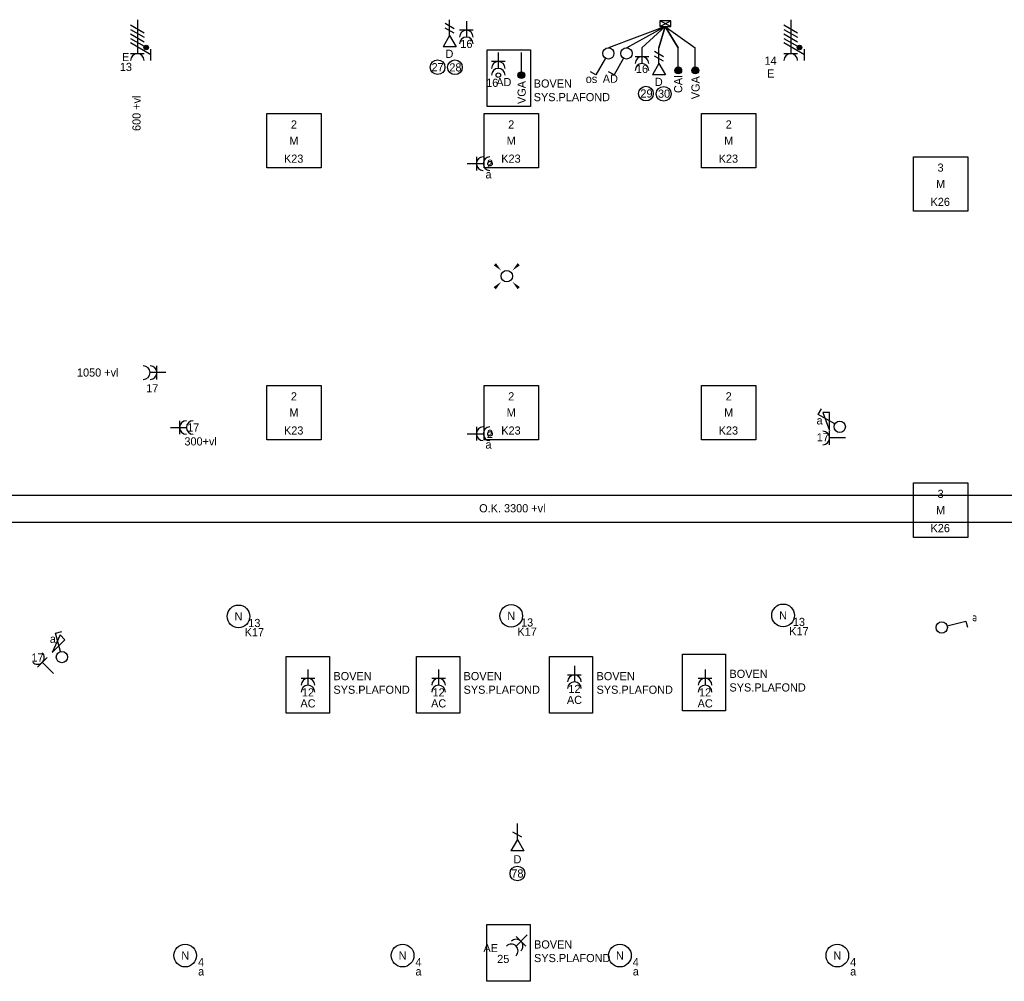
# Model space of a CAD drawing. Header units: millimetres. Extents: x -4918 to 66616, y -2793 to 36146.
# Tile 10 of 25: x 17731 to 28601, y 8737 to 19348. Entities that reach past the tile are written whole.
import ezdxf
from ezdxf.enums import TextEntityAlignment as Align

# ---------------------------------------------------------------- set-up
doc = ezdxf.new("R2010")
doc.units = ezdxf.units.MM
doc.header["$LTSCALE"] = 100
for name, color, linetype in [('00-xref-00', 7, 'Continuous'), ('EL6112--', 3, 'Continuous'), ('EL6131--', 3, 'Continuous'), ('EL6131--_WG', 3, 'Continuous'), ('EL6221--', 3, 'Continuous'), ('EL6222--', 3, 'Continuous'), ('EL6311--', 3, 'Continuous'), ('EL6431--', 3, 'Continuous'), ('EL6441--', 3, 'Continuous'), ('EM6131--', 1, 'Continuous')]:
    doc.layers.add(name, color=color, linetype=linetype)
doc.styles.add('BURO-018', font='BUROFONT.shx', dxfattribs={"height": 90})
doc.styles.add('BURO-025', font='BUROFONT.shx', dxfattribs={"height": 125})
doc.styles.add('STABICAD-012', font='ISOCP.SHX', dxfattribs={"height": 1.2})
doc.styles.add('STABICAD-018', font='ISOCP.SHX', dxfattribs={"height": 1.8})

# ---------------------------------------------------------------- blocks, each defined once
blk = doc.blocks.new('E00112')
at = {"color": 0, "linetype": 'Continuous'}
for p, q in [((0, 1), (-1, 1)), ((-1, 1), (-1, 0)), ((-1, 0), (0, 1)), ((-1, 1), (0, 0)), ((0, 0), (0, 1)), ((-1, 0), (0, 0))]:
    blk.add_line(p, q, dxfattribs=at)
blk = doc.blocks.new('*U80')
at = {"color": 0, "ltscale": 10}
for p, q in [((0, 150, -3500), (17000, 150, -3500)), ((0, -150, -3500), (17000, -150, -3500))]:
    blk.add_line(p, q, dxfattribs=at)
at = {"layer": 'EM6131--', "color": 1, "style": 'BURO-018'}
blk.add_attdef('POSNR', text='', height=90, dxfattribs=at).set_placement((0, 0), align=Align.MIDDLE)
blk = doc.blocks.new('*U154')
at = {"color": 0}
for p, q in [((-6, -6), (-6, 6)), ((-6, 6), (6, 6)), ((6, 6), (6, -6)), ((6, -6), (-6, -6))]:
    blk.add_line(p, q, dxfattribs=at)
at = {"color": 0, "linetype": 'Continuous', "style": 'BURO-018'}
for tag, p in [('PANEL', (0, 8)), ('CIRCUIT', (0, 5)), ('SUBCIRCUIT', (4.5, 5)), ('LIGHTFIXTURECODE', (0, 0)), ('SWITCHCODE', (4.5, -3))]:
    blk.add_attdef(tag, text='', height=1.8, dxfattribs=at).set_placement(p, align=Align.MIDDLE)
blk = doc.blocks.new('*U155')
at = {"color": 0}
for p, q in [((-6, -6), (-6, 6)), ((-6, 6), (6, 6)), ((6, 6), (6, -6)), ((6, -6), (-6, -6))]:
    blk.add_line(p, q, dxfattribs=at)
at = {"color": 0, "linetype": 'Continuous', "style": 'BURO-018'}
for tag, p in [('PANEL', (0, 8)), ('CIRCUIT', (0, 5)), ('SUBCIRCUIT', (4.5, 5)), ('LIGHTFIXTURECODE', (0, 0)), ('SWITCHCODE', (4.5, -3))]:
    blk.add_attdef(tag, text='', height=1.8, dxfattribs=at).set_placement(p, align=Align.MIDDLE)
blk = doc.blocks.new('*U156')
at = {"color": 0}
for p, q in [((-6, -6), (-6, 6)), ((-6, 6), (6, 6)), ((6, 6), (6, -6)), ((6, -6), (-6, -6))]:
    blk.add_line(p, q, dxfattribs=at)
at = {"color": 0, "linetype": 'Continuous', "style": 'BURO-018'}
for tag, p in [('PANEL', (0, 8)), ('CIRCUIT', (0, 5)), ('SUBCIRCUIT', (4.5, 5)), ('LIGHTFIXTURECODE', (0, 0)), ('SWITCHCODE', (4.5, -3))]:
    blk.add_attdef(tag, text='', height=1.8, dxfattribs=at).set_placement(p, align=Align.MIDDLE)
blk = doc.blocks.new('*U157')
at = {"color": 0}
for p, q in [((-6, -6), (-6, 6)), ((-6, 6), (6, 6)), ((6, 6), (6, -6)), ((6, -6), (-6, -6))]:
    blk.add_line(p, q, dxfattribs=at)
at = {"color": 0, "linetype": 'Continuous', "style": 'BURO-018'}
for tag, p in [('PANEL', (0, 8)), ('CIRCUIT', (0, 5)), ('SUBCIRCUIT', (4.5, 5)), ('LIGHTFIXTURECODE', (0, 0)), ('SWITCHCODE', (4.5, -3))]:
    blk.add_attdef(tag, text='', height=1.8, dxfattribs=at).set_placement(p, align=Align.MIDDLE)
blk = doc.blocks.new('*U158')
at = {"color": 0}
for p, q in [((-6, -6), (-6, 6)), ((-6, 6), (6, 6)), ((6, 6), (6, -6)), ((6, -6), (-6, -6))]:
    blk.add_line(p, q, dxfattribs=at)
at = {"color": 0, "linetype": 'Continuous', "style": 'BURO-018'}
for tag, p in [('PANEL', (0, 8)), ('CIRCUIT', (0, 5)), ('SUBCIRCUIT', (4.5, 5)), ('LIGHTFIXTURECODE', (0, 0)), ('SWITCHCODE', (4.5, -3))]:
    blk.add_attdef(tag, text='', height=1.8, dxfattribs=at).set_placement(p, align=Align.MIDDLE)
blk = doc.blocks.new('*U159')
at = {"color": 0}
for p, q in [((-6, -6), (-6, 6)), ((-6, 6), (6, 6)), ((6, 6), (6, -6)), ((6, -6), (-6, -6))]:
    blk.add_line(p, q, dxfattribs=at)
at = {"color": 0, "linetype": 'Continuous', "style": 'BURO-018'}
for tag, p in [('PANEL', (0, 8)), ('CIRCUIT', (0, 5)), ('SUBCIRCUIT', (4.5, 5)), ('LIGHTFIXTURECODE', (0, 0)), ('SWITCHCODE', (4.5, -3))]:
    blk.add_attdef(tag, text='', height=1.8, dxfattribs=at).set_placement(p, align=Align.MIDDLE)
blk = doc.blocks.new('1115B3')
at = {"color": 0, "linetype": 'Continuous'}
blk.add_circle((0, 3.5), 2.5, dxfattribs=at)
at = {"color": 0, "linetype": 'Continuous', "style": 'BURO-018'}
for tag, p in [('PANEL', (0, 11.5)), ('CIRCUIT', (0, 8.5)), ('SUBCIRCUIT', (4.5, 8.5)), ('LIGHTFIXTURECODE', (0, 3.5)), ('SWITCHCODE', (4.5, 2.5))]:
    blk.add_attdef(tag, text='', height=1.8, dxfattribs=at).set_placement(p, align=Align.MIDDLE)
blk = doc.blocks.new('*U160')
at = {"color": 0}
for p, q in [((-6, -6), (-6, 6)), ((-6, 6), (6, 6)), ((6, 6), (6, -6)), ((6, -6), (-6, -6))]:
    blk.add_line(p, q, dxfattribs=at)
at = {"color": 0, "linetype": 'Continuous', "style": 'BURO-018'}
for tag, p in [('PANEL', (0, 8)), ('CIRCUIT', (0, 5)), ('SUBCIRCUIT', (4.5, 5)), ('LIGHTFIXTURECODE', (0, 0)), ('SWITCHCODE', (4.5, -3))]:
    blk.add_attdef(tag, text='', height=1.8, dxfattribs=at).set_placement(p, align=Align.MIDDLE)
blk = doc.blocks.new('*U165')
at = {"color": 0}
for p, q in [((-6, -6), (-6, 6)), ((-6, 6), (6, 6)), ((6, 6), (6, -6)), ((6, -6), (-6, -6))]:
    blk.add_line(p, q, dxfattribs=at)
at = {"color": 0, "linetype": 'Continuous', "style": 'BURO-018'}
for tag, p in [('PANEL', (0, 8)), ('CIRCUIT', (0, 5)), ('SUBCIRCUIT', (4.5, 5)), ('LIGHTFIXTURECODE', (0, 0)), ('SWITCHCODE', (4.5, -3))]:
    blk.add_attdef(tag, text='', height=1.8, dxfattribs=at).set_placement(p, align=Align.MIDDLE)
blk = doc.blocks.new('E00152')
at = {"color": 0, "linetype": 'Continuous'}
for p, q in [((-1.44, 7), (1.44, 7)), ((0, 4.5), (-1.44, 7)), ((0, 4.5), (1.44, 7)), ((0, 4.5), (0, 1)), ((-1, 4), (1, 2.85))]:
    blk.add_line(p, q, dxfattribs=at)
at = {"color": 7, "style": 'BURO-018'}
for tag, p in [('COMMENT1', (0, 12)), ('DATACOM1', (0, 9))]:
    blk.add_attdef(tag, text='', height=1.8, dxfattribs=at).set_placement(p, align=Align.MIDDLE)
at = {"color": 0, "style": 'BURO-018'}
blk.add_attdef('TEXT1', text='', height=1.8, dxfattribs=at).set_placement((2.5, 6), align=Align.MIDDLE)
at = {"color": 0, "linetype": 'Continuous', "style": 'BURO-018', "flags": 1}
blk.add_attdef('ARTICLECODE', text='', height=1.8, dxfattribs=at).set_placement((0, 0), align=Align.MIDDLE)
blk = doc.blocks.new('E00153')
at = {"color": 0, "linetype": 'Continuous'}
for p, q in [((-1.44, 7), (1.44, 7)), ((0, 4.5), (-1.44, 7)), ((0, 4.5), (1.44, 7)), ((0, 4.5), (0, 1)), ((-1, 4), (1, 2.85)), ((-1, 3), (1, 1.85))]:
    blk.add_line(p, q, dxfattribs=at)
at = {"color": 7, "style": 'BURO-018'}
for tag, p in [('COMMENT1', (-6, 12)), ('COMMENT2', (6, 12)), ('DATACOM1', (-6, 9)), ('DATACOM2', (6, 9))]:
    blk.add_attdef(tag, text='', height=1.8, dxfattribs=at).set_placement(p, align=Align.MIDDLE)
at = {"color": 0, "style": 'BURO-018'}
blk.add_attdef('TEXT1', text='', height=1.8, dxfattribs=at).set_placement((2.5, 6), align=Align.MIDDLE)
at = {"color": 0, "linetype": 'Continuous', "style": 'BURO-018', "flags": 1}
blk.add_attdef('ARTICLECODE', text='', height=1.8, dxfattribs=at).set_placement((0, 0), align=Align.MIDDLE)
blk = doc.blocks.new('E00117')
at = {"color": 0, "linetype": 'Continuous'}
blk.add_line((0, 6), (0, 1), dxfattribs=at)
at = {"color": 0, "const_width": 0.75}
blk.add_lwpolyline([(-0.375, 6, 1), (0.375, 6, 1)], format="xyb", close=True, dxfattribs=at)
at = {"color": 0, "linetype": 'Continuous'}
blk.add_circle((0, 6), 0.75, dxfattribs=at)
at = {"color": 7, "style": 'BURO-018'}
blk.add_attdef('TEXT2', text='', height=1.8, dxfattribs=at).set_placement((0, 9), align=Align.MIDDLE)
at = {"color": 0, "style": 'BURO-018'}
blk.add_attdef('TEXT1', text='', height=1.8, dxfattribs=at).set_placement((2.5, 6), align=Align.MIDDLE)
at = {"color": 0, "linetype": 'Continuous', "style": 'BURO-018', "flags": 1}
blk.add_attdef('ARTICLECODE', text='', height=1.8, dxfattribs=at).set_placement((0, 0), align=Align.MIDDLE)
blk = doc.blocks.new('E00407')
at = {"color": 0}
blk.add_line((0, 1), (0, 4.5), dxfattribs=at)
at = {"color": 0, "linetype": 'Continuous'}
blk.add_line((-1.5, 3), (1.5, 3), dxfattribs=at)
blk.add_circle((0, 6), 0.5, dxfattribs=at)
at = {"color": 0}
for centre in [(0, 6), (0, 4.5)]:
    blk.add_arc(centre, 1.5, 180, 0, dxfattribs=at)
at = {"color": 0, "linetype": 'Continuous', "style": 'BURO-018'}
for tag, p in [('PANEL', (0, 11)), ('CIRCUIT', (0, 8)), ('SUBCIRCUIT', (4.5, 8)), ('SWITCHCODE', (3.5, 5))]:
    blk.add_attdef(tag, text='', height=1.8, dxfattribs=at).set_placement(p, align=Align.MIDDLE)
at = {"color": 0, "linetype": 'Continuous', "style": 'BURO-018', "flags": 1}
blk.add_attdef('ARTICLECODE', text='', height=1.8, dxfattribs=at).set_placement((0, 0), align=Align.MIDDLE)
blk = doc.blocks.new('111304A')
at = {"color": 0, "linetype": 'Continuous'}
for p, q in [((0, 1), (0, 4.5)), ((-1.5, 3), (1.5, 3))]:
    blk.add_line(p, q, dxfattribs=at)
for centre in [(0, 6), (0, 4.5)]:
    blk.add_arc(centre, 1.5, 180, 0, dxfattribs=at)
at = {"color": 0, "linetype": 'Continuous', "style": 'BURO-018'}
for tag, p in [('PANEL', (0, 11.5)), ('CIRCUIT', (0, 8.5)), ('SUBCIRCUIT', (4.5, 8.5))]:
    blk.add_attdef(tag, text='', height=1.8, dxfattribs=at).set_placement(p, align=Align.MIDDLE)
at = {"color": 0, "linetype": 'Continuous', "style": 'BURO-018', "flags": 1}
for tag, p in [('POWERCODE', (13, 8.5)), ('ARTICLECODE', (0, 0))]:
    blk.add_attdef(tag, text='', height=1.8, dxfattribs=at).set_placement(p, align=Align.MIDDLE)
blk = doc.blocks.new('110802A')
at = {"color": 0, "linetype": 'Continuous'}
blk.add_line((0, 5.25), (0, 1), dxfattribs=at)
at = {"color": 0, "linetype": 'Continuous', "const_width": 0.75}
blk.add_lwpolyline([(-0.375, 6, 1), (0.375, 6, 1)], format="xyb", close=True, dxfattribs=at)
at = {"color": 0, "linetype": 'Continuous'}
blk.add_circle((0, 6), 0.75, dxfattribs=at)
at = {"color": 0, "linetype": 'Continuous', "style": 'BURO-018'}
for tag, p in [('TEXT2', (0, 9)), ('TEXT1', (3.5, 6))]:
    blk.add_attdef(tag, text='', height=1.8, dxfattribs=at).set_placement(p, align=Align.MIDDLE)
at = {"color": 0, "linetype": 'Continuous', "style": 'BURO-018', "flags": 1}
blk.add_attdef('ARTICLECODE', text='', height=1.8, dxfattribs=at).set_placement((0, 0), align=Align.MIDDLE)
blk = doc.blocks.new('1114A1')
at = {"color": 0, "linetype": 'Continuous'}
for p, q in [((0.62, 3.33), (2.74, 7)), ((2.74, 7), (3.95, 6.3))]:
    blk.add_line(p, q, dxfattribs=at)
blk.add_circle((0, 2.25), 1.25, dxfattribs=at)
at = {"color": 0, "linetype": 'Continuous', "style": 'BURO-018'}
blk.add_attdef('SWITCHCODE', text='', height=1.8, dxfattribs=at).set_placement((3.36, 9), align=Align.MIDDLE)
at = {"color": 0, "linetype": 'Continuous', "style": 'BURO-018', "flags": 1}
blk.add_attdef('ARTICLECODE', text='', height=1.8, dxfattribs=at).set_placement((0, 0), align=Align.MIDDLE)
blk = doc.blocks.new('E00411')
at = {"color": 0, "linetype": 'Continuous'}
blk.add_circle((0, 0), 1.25, dxfattribs=at)
for points in [[(-2.89, 2.4), (-2.4, 2.89), (-1.24, 1.24)], [(2.4, 2.89), (2.89, 2.4), (1.24, 1.24)], [(-2.4, -2.89), (-2.89, -2.4), (-1.24, -1.24)], [(2.89, -2.4), (2.4, -2.89), (1.24, -1.24)]]:
    blk.add_solid(points, dxfattribs=at)
at = {"color": 0, "linetype": 'Continuous', "style": 'BURO-018'}
blk.add_attdef('SWITCHCODE', text='', height=1.8, dxfattribs=at).set_placement((0, 4.64), align=Align.MIDDLE)
at = {"color": 0, "linetype": 'Continuous', "style": 'BURO-018', "flags": 1}
blk.add_attdef('ARTICLECODE', text='', height=1.8, dxfattribs=at).set_placement((0, 0), align=Align.MIDDLE)
blk = doc.blocks.new('111304D')
at = {"color": 0, "linetype": 'Continuous'}
for p, q in [((-3, 9.98), (-3, 7.48)), ((-3, 8.73), (1.5, 6.13)), ((-1.5, 8.5), (1.5, 8.5)), ((1.5, 5.13), (-1.5, 6.87)), ((0, 1), (0, 8.5)), ((1.5, 4.13), (-1.5, 5.87)), ((1.5, 3.13), (-1.5, 4.87)), ((1.5, 2.13), (-1.5, 3.87))]:
    blk.add_line(p, q, dxfattribs=at)
at = {"color": 0, "linetype": 'Continuous', "const_width": 0.5}
blk.add_lwpolyline([(-1.68, 7.12, 1), (-2.18, 7.12, 1)], format="xyb", close=True, dxfattribs=at)
at = {"color": 0, "linetype": 'Continuous'}
blk.add_circle((-1.93, 7.12), 0.5, dxfattribs=at)
blk.add_arc((0, 10), 1.5, 180, 0, dxfattribs=at)
at = {"color": 0, "linetype": 'Continuous', "style": 'BURO-018'}
for tag, p in [('PANEL', (0, 15.5)), ('CIRCUIT', (0, 12.5)), ('SUBCIRCUIT', (4.5, 12.5))]:
    blk.add_attdef(tag, text='', height=1.8, dxfattribs=at).set_placement(p, align=Align.MIDDLE)
at = {"color": 0, "linetype": 'Continuous', "style": 'BURO-018', "flags": 1}
for tag, p in [('POWERCODE', (13, 12.5)), ('ARTICLECODE', (0, 0))]:
    blk.add_attdef(tag, text='', height=1.8, dxfattribs=at).set_placement(p, align=Align.MIDDLE)
blk = doc.blocks.new('1116A4C')
at = {"color": 0, "linetype": 'Continuous'}
for p, q in [((-5, 4), (-5, 1)), ((5, 4), (-5, 4)), ((5, 1), (5, 4)), ((-5, 1), (5, 1))]:
    blk.add_line(p, q, dxfattribs=at)
blk.add_solid([(-5, 4), (-5, 1), (5, 4), (5, 1)], dxfattribs=at)
at = {"color": 0, "linetype": 'Continuous', "style": 'BURO-018'}
for tag, p in [('PANEL', (0, 15)), ('CIRCUIT', (0, 9)), ('SUBCIRCUIT', (4.5, 9)), ('PANELNAME', (0, 6))]:
    blk.add_attdef(tag, text='', height=1.8, dxfattribs=at).set_placement(p, align=Align.MIDDLE)
at = {"color": 0, "linetype": 'Continuous', "style": 'BURO-018', "flags": 1}
blk.add_attdef('ARTICLECODE', text='', height=1.8, dxfattribs=at).set_placement((0, 0), align=Align.MIDDLE)
at = {"layer": '00-xref-00', "color": 1, "style": 'STABICAD-012'}
blk.add_attdef('CASCADINGPANEL', text='', height=90, rotation=270, dxfattribs=at).set_placement((171.56, 611.6), align=Align.MIDDLE_CENTER)
blk = doc.blocks.new('111304')
at = {"color": 0, "linetype": 'Continuous'}
for p, q in [((-1.5, 4.5), (1.5, 4.5)), ((0, 1), (0, 4.5))]:
    blk.add_line(p, q, dxfattribs=at)
blk.add_arc((0, 6), 1.5, 180, 0, dxfattribs=at)
at = {"color": 0, "linetype": 'Continuous', "style": 'BURO-018'}
for tag, p in [('PANEL', (0, 11.5)), ('CIRCUIT', (0, 8.5)), ('SUBCIRCUIT', (4.5, 8.5))]:
    blk.add_attdef(tag, text='', height=1.8, dxfattribs=at).set_placement(p, align=Align.MIDDLE)
at = {"color": 0, "linetype": 'Continuous', "style": 'BURO-018', "flags": 1}
for tag, p in [('POWERCODE', (13, 8.5)), ('ARTICLECODE', (0, 0))]:
    blk.add_attdef(tag, text='', height=1.8, dxfattribs=at).set_placement(p, align=Align.MIDDLE)
blk = doc.blocks.new('111408')
at = {"color": 0, "linetype": 'Continuous'}
for p, q in [((3.15, 6), (-0.85, 4.5)), ((-0.85, 4.5), (3.15, 4.5)), ((3.15, 4.5), (3.15, 6))]:
    blk.add_line(p, q, dxfattribs=at)
blk = doc.blocks.new('*U180')
at = {"color": 0, "linetype": 'Continuous'}
for p, q in [((0.62, 3.33), (2.74, 7)), ((2.74, 7), (3.95, 6.3))]:
    blk.add_line(p, q, dxfattribs=at)
blk.add_circle((0, 2.25), 1.25, dxfattribs=at)
at = {"color": 0, "zscale": 100}
blk.add_blockref('111408', (0, 0), dxfattribs=at)
at = {"color": 0, "linetype": 'Continuous', "style": 'BURO-018'}
blk.add_attdef('SWITCHCODE', text='', height=1.8, dxfattribs=at).set_placement((3.36, 9), align=Align.MIDDLE)
at = {"color": 0, "linetype": 'Continuous', "style": 'BURO-018', "flags": 1}
blk.add_attdef('ARTICLECODE', text='', height=1.8, dxfattribs=at).set_placement((0, 0), align=Align.MIDDLE)
blk = doc.blocks.new('*U182')
at = {"color": 0, "linetype": 'Continuous'}
for p, q in [((0.62, 3.33), (2.74, 7)), ((2.74, 7), (3.95, 6.3))]:
    blk.add_line(p, q, dxfattribs=at)
blk.add_circle((0, 2.25), 1.25, dxfattribs=at)
at = {"color": 0, "zscale": 100}
blk.add_blockref('111408', (0, 0), dxfattribs=at)
at = {"color": 0, "linetype": 'Continuous', "style": 'BURO-018'}
blk.add_attdef('SWITCHCODE', text='', height=1.8, dxfattribs=at).set_placement((3.36, 9), align=Align.MIDDLE)
at = {"color": 0, "linetype": 'Continuous', "style": 'BURO-018', "flags": 1}
blk.add_attdef('ARTICLECODE', text='', height=1.8, dxfattribs=at).set_placement((0, 0), align=Align.MIDDLE)

msp = doc.modelspace()

# ---------------------------------------------------------------- linework, layer by layer
at = {"layer": 'EL6131--_WG', "color": 252}
for points in [[(24859, 19274), (24230, 19039)], [(24430, 19039), (24859, 19274), (24601, 19039), (24859, 19274), (24789, 19039), (24859, 19274), (25002, 19039), (24859, 19274), (25190, 19039)]]:
    msp.add_lwpolyline(points, dxfattribs=at)
at = {"layer": 'EL6311--', "color": 7}
msp.add_lwpolyline([(22894, 19017), (23371, 19017), (23371, 18391), (22894, 18391)], close=True, dxfattribs=at)
at = {"layer": 'EL6311--', "color": 242, "elevation": 1300}
for points in [[(20675, 12323), (21152, 12323), (21152, 11697), (20675, 11697)], [(22112, 12323), (22589, 12323), (22589, 11697), (22112, 11697)], [(23579, 12323), (24056, 12323), (24056, 11697), (23579, 11697)]]:
    msp.add_lwpolyline(points, close=True, dxfattribs=at)
at = {"layer": 'EL6311--', "color": 242}
for points in [[(25047, 12348), (25524, 12348), (25524, 11723), (25047, 11723)], [(22890, 9363), (23367, 9363), (23367, 8737), (22890, 8737)]]:
    msp.add_lwpolyline(points, close=True, dxfattribs=at)
at = {"layer": 'EL6441--', "color": 7}
for centre in [(22345, 18824), (22536, 18823), (24645, 18533), (24841, 18530), (23226, 9927)]:
    msp.add_circle(centre, 81.3, dxfattribs=at)

# ---------------------------------------------------------------- block references
at = {"layer": 'EL6112--', "color": 160, "linetype": 'Continuous'}
ref = msp.add_blockref('1116A4C', (33803, 12036), dxfattribs=dict(at, xscale=50, yscale=50, zscale=50, rotation=180))
ref.add_attrib('CIRCUIT', '3', dxfattribs={"layer": '0', "color": 1, "linetype": 'Continuous', "height": 90, "rotation": 90, "style": 'BURO-018'}).set_placement((14295, 11427), align=Align.MIDDLE)
ref.add_attrib('PANEL', 'HKL', dxfattribs={"layer": '0', "color": 1, "linetype": 'Continuous', "height": 90, "rotation": 90, "style": 'BURO-018'}).set_placement((14250, 10918), align=Align.MIDDLE)
ref.add_attrib('PANELNAME', 'LK03', dxfattribs={"layer": '0', "color": 2, "linetype": 'Continuous', "height": 125, "style": 'BURO-025'}).set_placement((33891, 11716), align=Align.MIDDLE)
at = {"layer": 'EL6131--', "color": 7}
msp.add_blockref('*U80', (14882, 13953, 3500), dxfattribs=at)
at = {"layer": 'EL6131--_WG', "color": 3, "xscale": 60.00000000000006, "yscale": 120.0000000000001, "zscale": 60.00000000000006, "rotation": 90}
msp.add_blockref('E00112', (24919, 19334), dxfattribs=at)
at = {"layer": 'EL6221--', "color": 3, "linetype": 'Continuous'}
ref = msp.add_blockref('111304D', (19031, 19398), dxfattribs=dict(at, xscale=50, yscale=50, zscale=50, rotation=180))
ref.add_attrib('CIRCUIT', '13', dxfattribs={"layer": '0', "color": 1, "linetype": 'Continuous', "height": 90, "style": 'BURO-018'}).set_placement((18904, 18827), align=Align.MIDDLE)
ref.add_attrib('POWERCODE', 'E', dxfattribs={"layer": '0', "color": 1, "linetype": 'Continuous', "height": 90, "style": 'BURO-018'}).set_placement((18901, 18936), align=Align.MIDDLE)
ref = msp.add_blockref('111304D', (26244, 19398), dxfattribs=dict(at, xscale=50, yscale=50, zscale=50, rotation=180))
ref.add_attrib('CIRCUIT', '14', dxfattribs={"layer": '0', "color": 1, "linetype": 'Continuous', "height": 90, "style": 'BURO-018'}).set_placement((26021, 18896), align=Align.MIDDLE)
ref.add_attrib('POWERCODE', 'E', dxfattribs={"layer": '0', "color": 1, "linetype": 'Continuous', "height": 90, "style": 'BURO-018'}).set_placement((26024, 18755), align=Align.MIDDLE)
at = {"layer": 'EL6222--', "linetype": 'Continuous'}
ref = msp.add_blockref('111304A', (22663, 19381), dxfattribs=dict(at, xscale=50, yscale=50, zscale=50, rotation=180))
ref.add_attrib('CIRCUIT', '16', dxfattribs={"layer": '0', "color": 1, "linetype": 'Continuous', "height": 90, "style": 'BURO-018'}).set_placement((22663, 19081), align=Align.MIDDLE)
at = {"layer": 'EL6222--', "color": 3, "linetype": 'Continuous'}
ref = msp.add_blockref('111304A', (24601, 19089), dxfattribs=dict(at, xscale=50, yscale=50, zscale=50, rotation=180))
ref.add_attrib('CIRCUIT', '16', dxfattribs={"layer": '0', "color": 1, "linetype": 'Continuous', "height": 90, "style": 'BURO-018'}).set_placement((24601, 18805), align=Align.MIDDLE)
at = {"layer": 'EL6222--', "linetype": 'Continuous'}
ref = msp.add_blockref('111304A', (19396, 15454), dxfattribs=dict(at, xscale=50.00000000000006, yscale=50.00000000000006, zscale=50.00000000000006, rotation=90.00000000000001))
ref.add_attrib('CIRCUIT', '17', dxfattribs={"layer": '0', "color": 1, "linetype": 'Continuous', "height": 90, "style": 'BURO-018'}).set_placement((19195, 15281), align=Align.MIDDLE)
at = {"layer": 'EL6222--', "color": 3, "linetype": 'Continuous'}
ref = msp.add_blockref('111304A', (19347, 14848), dxfattribs=dict(at, xscale=50, yscale=50, zscale=50, rotation=270))
ref.add_attrib('CIRCUIT', '17', dxfattribs={"layer": '0', "color": 1, "linetype": 'Continuous', "height": 90, "style": 'BURO-018'}).set_placement((19647, 14848), align=Align.MIDDLE)
at = {"layer": 'EL6222--', "linetype": 'Continuous'}
ref = msp.add_blockref('111304', (26897, 14733), dxfattribs=dict(at, xscale=50.00000000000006, yscale=50.00000000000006, zscale=50.00000000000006, rotation=90.00000000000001))
ref.add_attrib('CIRCUIT', '17', dxfattribs={"layer": '0', "color": 1, "linetype": 'Continuous', "height": 90, "style": 'BURO-018'}).set_placement((26598, 14740), align=Align.MIDDLE)
ref = msp.add_blockref('111304', (18140, 12098, -600), dxfattribs=dict(at, xscale=50.00000000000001, yscale=50.00000000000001, zscale=50.00000000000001, rotation=44.99974987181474))
ref.add_attrib('CIRCUIT', '17', dxfattribs={"layer": '0', "color": 1, "linetype": 'Continuous', "height": 90, "style": 'BURO-018'}).set_placement((17928, 12310, -600), align=Align.MIDDLE)
ref = msp.add_blockref('111304A', (20914, 12229, 1300), dxfattribs=dict(at, xscale=50, yscale=50, zscale=50, rotation=180))
ref.add_attrib('CIRCUIT', '12', dxfattribs={"layer": '0', "color": 1, "linetype": 'Continuous', "height": 90, "style": 'BURO-018'}).set_placement((20914, 11926, 1300), align=Align.MIDDLE)
ref.add_attrib('POWERCODE', 'AC', dxfattribs={"layer": '0', "color": 1, "linetype": 'Continuous', "height": 90, "style": 'BURO-018'}).set_placement((20914, 11804, 1300), align=Align.MIDDLE)
ref = msp.add_blockref('111304A', (22356, 12229, 1300), dxfattribs=dict(at, xscale=50, yscale=50, zscale=50, rotation=180))
ref.add_attrib('CIRCUIT', '12', dxfattribs={"layer": '0', "color": 1, "linetype": 'Continuous', "height": 90, "style": 'BURO-018'}).set_placement((22356, 11926, 1300), align=Align.MIDDLE)
ref.add_attrib('POWERCODE', 'AC', dxfattribs={"layer": '0', "color": 1, "linetype": 'Continuous', "height": 90, "style": 'BURO-018'}).set_placement((22357, 11804, 1300), align=Align.MIDDLE)
ref = msp.add_blockref('111304A', (23856, 12267, 1300), dxfattribs=dict(at, xscale=50, yscale=50, zscale=50, rotation=180))
ref.add_attrib('CIRCUIT', '12', dxfattribs={"layer": '0', "color": 1, "linetype": 'Continuous', "height": 90, "style": 'BURO-018'}).set_placement((23856, 11964, 1300), align=Align.MIDDLE)
ref.add_attrib('POWERCODE', 'AC', dxfattribs={"layer": '0', "color": 1, "linetype": 'Continuous', "height": 90, "style": 'BURO-018'}).set_placement((23856, 11842, 1300), align=Align.MIDDLE)
ref = msp.add_blockref('111304A', (25298, 12229, 1300), dxfattribs=dict(at, xscale=50, yscale=50, zscale=50, rotation=180))
ref.add_attrib('CIRCUIT', '12', dxfattribs={"layer": '0', "color": 1, "linetype": 'Continuous', "height": 90, "style": 'BURO-018'}).set_placement((25298, 11926, 1300), align=Align.MIDDLE)
ref.add_attrib('POWERCODE', 'AC', dxfattribs={"layer": '0', "color": 1, "linetype": 'Continuous', "height": 90, "style": 'BURO-018'}).set_placement((25299, 11804, 1300), align=Align.MIDDLE)
ref = msp.add_blockref('111304A', (23371, 9285), dxfattribs=dict(at, xscale=49.99999999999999, yscale=49.99999999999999, zscale=49.99999999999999, rotation=134.9994997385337))
ref.add_attrib('CIRCUIT', '25', dxfattribs={"layer": '0', "color": 1, "linetype": 'Continuous', "height": 90, "style": 'BURO-018'}).set_placement((23070, 8984), align=Align.MIDDLE)
ref.add_attrib('POWERCODE', 'AE', dxfattribs={"layer": '0', "color": 1, "linetype": 'Continuous', "height": 90, "style": 'BURO-018'}).set_placement((22931, 9104), align=Align.MIDDLE)
at = {"layer": 'EL6311--', "color": 3, "linetype": 'Continuous'}
ref = msp.add_blockref('1114A1', (24230, 19089), dxfattribs=dict(at, xscale=50, yscale=50, zscale=50, rotation=180))
ref.add_attrib('SWITCHCODE', 'os', dxfattribs={"layer": '0', "color": 1, "linetype": 'Continuous', "height": 90, "style": 'BURO-018'}).set_placement((24044, 18694), align=Align.MIDDLE)
ref = msp.add_blockref('1114A1', (24430, 19089), dxfattribs=dict(at, xscale=50, yscale=50, zscale=50, rotation=180))
ref.add_attrib('SWITCHCODE', 'AD', dxfattribs={"layer": '0', "color": 1, "linetype": 'Continuous', "height": 90, "style": 'BURO-018'}).set_placement((24252, 18697), align=Align.MIDDLE)
ref = msp.add_blockref('E00407', (23015, 19036), dxfattribs=dict(at, xscale=50, yscale=50, zscale=50, rotation=180))
ref.add_attrib('CIRCUIT', '16', dxfattribs={"layer": '0', "color": 1, "linetype": 'Continuous', "height": 90, "style": 'BURO-018'}).set_placement((22948, 18652), align=Align.MIDDLE)
ref.add_attrib('SWITCHCODE', 'AD', dxfattribs={"layer": '0', "color": 1, "linetype": 'Continuous', "height": 90, "style": 'BURO-018'}).set_placement((23076, 18660), align=Align.MIDDLE)
at = {"layer": 'EL6311--', "linetype": 'Continuous'}
ref = msp.add_blockref('*U157', (20759, 18013), dxfattribs=dict(at, xscale=50, yscale=50, zscale=50))
ref.add_attrib('CIRCUIT', '2', dxfattribs={"layer": '0', "color": 1, "linetype": 'Continuous', "height": 90, "style": 'BURO-018'}).set_placement((20759, 18193), align=Align.MIDDLE)
ref.add_attrib('LIGHTFIXTURECODE', 'M', dxfattribs={"layer": '0', "color": 1, "linetype": 'Continuous', "height": 90, "style": 'BURO-018'}).set_placement((20759, 18013), align=Align.MIDDLE)
ref.add_attrib('SWITCHCODE', 'K23', dxfattribs={"layer": '0', "color": 1, "linetype": 'Continuous', "height": 90, "style": 'BURO-018'}).set_placement((20756, 17815), align=Align.MIDDLE)
ref = msp.add_blockref('*U158', (23158, 18013), dxfattribs=dict(at, xscale=50, yscale=50, zscale=50))
ref.add_attrib('CIRCUIT', '2', dxfattribs={"layer": '0', "color": 1, "linetype": 'Continuous', "height": 90, "style": 'BURO-018'}).set_placement((23158, 18193), align=Align.MIDDLE)
ref.add_attrib('LIGHTFIXTURECODE', 'M', dxfattribs={"layer": '0', "color": 1, "linetype": 'Continuous', "height": 90, "style": 'BURO-018'}).set_placement((23158, 18013), align=Align.MIDDLE)
ref.add_attrib('SWITCHCODE', 'K23', dxfattribs={"layer": '0', "color": 1, "linetype": 'Continuous', "height": 90, "style": 'BURO-018'}).set_placement((23155, 17815), align=Align.MIDDLE)
ref = msp.add_blockref('*U159', (25559, 18013), dxfattribs=dict(at, xscale=50, yscale=50, zscale=50))
ref.add_attrib('CIRCUIT', '2', dxfattribs={"layer": '0', "color": 1, "linetype": 'Continuous', "height": 90, "style": 'BURO-018'}).set_placement((25559, 18193), align=Align.MIDDLE)
ref.add_attrib('LIGHTFIXTURECODE', 'M', dxfattribs={"layer": '0', "color": 1, "linetype": 'Continuous', "height": 90, "style": 'BURO-018'}).set_placement((25559, 18013), align=Align.MIDDLE)
ref.add_attrib('SWITCHCODE', 'K23', dxfattribs={"layer": '0', "color": 1, "linetype": 'Continuous', "height": 90, "style": 'BURO-018'}).set_placement((25555, 17815), align=Align.MIDDLE)
ref = msp.add_blockref('E00407', (22623, 17760), dxfattribs=dict(at, xscale=50, yscale=50, zscale=50, rotation=270))
ref.add_attrib('CIRCUIT', '2', dxfattribs={"layer": '0', "color": 1, "linetype": 'Continuous', "height": 90, "style": 'BURO-018'}).set_placement((22923, 17760), align=Align.MIDDLE)
ref.add_attrib('SWITCHCODE', 'a', dxfattribs={"layer": '0', "color": 1, "linetype": 'Continuous', "height": 90, "style": 'BURO-018'}).set_placement((22907, 17641), align=Align.MIDDLE)
ref = msp.add_blockref('*U165', (27898, 17536), dxfattribs=dict(at, xscale=50, yscale=50, zscale=50))
ref.add_attrib('CIRCUIT', '3', dxfattribs={"layer": '0', "color": 1, "linetype": 'Continuous', "height": 90, "style": 'BURO-018'}).set_placement((27898, 17716), align=Align.MIDDLE)
ref.add_attrib('LIGHTFIXTURECODE', 'M', dxfattribs={"layer": '0', "color": 1, "linetype": 'Continuous', "height": 90, "style": 'BURO-018'}).set_placement((27898, 17536), align=Align.MIDDLE)
ref.add_attrib('SWITCHCODE', 'K26', dxfattribs={"layer": '0', "color": 1, "linetype": 'Continuous', "height": 90, "style": 'BURO-018'}).set_placement((27894, 17338), align=Align.MIDDLE)
at = {"layer": 'EL6311--', "color": 3, "linetype": 'Continuous', "xscale": 50, "yscale": 50, "zscale": 50}
msp.add_blockref('E00411', (23109, 16518), dxfattribs=at)
at = {"layer": 'EL6311--', "linetype": 'Continuous'}
ref = msp.add_blockref('*U156', (20759, 15013), dxfattribs=dict(at, xscale=50, yscale=50, zscale=50))
ref.add_attrib('CIRCUIT', '2', dxfattribs={"layer": '0', "color": 1, "linetype": 'Continuous', "height": 90, "style": 'BURO-018'}).set_placement((20759, 15193), align=Align.MIDDLE)
ref.add_attrib('LIGHTFIXTURECODE', 'M', dxfattribs={"layer": '0', "color": 1, "linetype": 'Continuous', "height": 90, "style": 'BURO-018'}).set_placement((20759, 15013), align=Align.MIDDLE)
ref.add_attrib('SWITCHCODE', 'K23', dxfattribs={"layer": '0', "color": 1, "linetype": 'Continuous', "height": 90, "style": 'BURO-018'}).set_placement((20756, 14815), align=Align.MIDDLE)
ref = msp.add_blockref('*U155', (23158, 15013), dxfattribs=dict(at, xscale=50, yscale=50, zscale=50))
ref.add_attrib('CIRCUIT', '2', dxfattribs={"layer": '0', "color": 1, "linetype": 'Continuous', "height": 90, "style": 'BURO-018'}).set_placement((23158, 15193), align=Align.MIDDLE)
ref.add_attrib('LIGHTFIXTURECODE', 'M', dxfattribs={"layer": '0', "color": 1, "linetype": 'Continuous', "height": 90, "style": 'BURO-018'}).set_placement((23158, 15013), align=Align.MIDDLE)
ref.add_attrib('SWITCHCODE', 'K23', dxfattribs={"layer": '0', "color": 1, "linetype": 'Continuous', "height": 90, "style": 'BURO-018'}).set_placement((23155, 14815), align=Align.MIDDLE)
ref = msp.add_blockref('*U154', (25559, 15013), dxfattribs=dict(at, xscale=50, yscale=50, zscale=50))
ref.add_attrib('CIRCUIT', '2', dxfattribs={"layer": '0', "color": 1, "linetype": 'Continuous', "height": 90, "style": 'BURO-018'}).set_placement((25559, 15193), align=Align.MIDDLE)
ref.add_attrib('LIGHTFIXTURECODE', 'M', dxfattribs={"layer": '0', "color": 1, "linetype": 'Continuous', "height": 90, "style": 'BURO-018'}).set_placement((25559, 15013), align=Align.MIDDLE)
ref.add_attrib('SWITCHCODE', 'K23', dxfattribs={"layer": '0', "color": 1, "linetype": 'Continuous', "height": 90, "style": 'BURO-018'}).set_placement((25555, 14815), align=Align.MIDDLE)
ref = msp.add_blockref('*U180', (26897, 14856), dxfattribs=dict(at, xscale=50.00000000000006, yscale=50.00000000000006, zscale=50.00000000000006, rotation=90.00000000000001))
ref.add_attrib('SWITCHCODE', 'a', dxfattribs={"layer": '0', "color": 1, "linetype": 'Continuous', "height": 90, "style": 'BURO-018'}).set_placement((26562, 14926), align=Align.MIDDLE)
ref = msp.add_blockref('E00407', (22623, 14779), dxfattribs=dict(at, xscale=50, yscale=50, zscale=50, rotation=270))
ref.add_attrib('CIRCUIT', '2', dxfattribs={"layer": '0', "color": 1, "linetype": 'Continuous', "height": 90, "style": 'BURO-018'}).set_placement((22923, 14779), align=Align.MIDDLE)
ref.add_attrib('SWITCHCODE', 'a', dxfattribs={"layer": '0', "color": 1, "linetype": 'Continuous', "height": 90, "style": 'BURO-018'}).set_placement((22907, 14660), align=Align.MIDDLE)
ref = msp.add_blockref('*U160', (27898, 13936), dxfattribs=dict(at, xscale=50, yscale=50, zscale=50))
ref.add_attrib('CIRCUIT', '3', dxfattribs={"layer": '0', "color": 1, "linetype": 'Continuous', "height": 90, "style": 'BURO-018'}).set_placement((27898, 14116), align=Align.MIDDLE)
ref.add_attrib('LIGHTFIXTURECODE', 'M', dxfattribs={"layer": '0', "color": 1, "linetype": 'Continuous', "height": 90, "style": 'BURO-018'}).set_placement((27898, 13936), align=Align.MIDDLE)
ref.add_attrib('SWITCHCODE', 'K26', dxfattribs={"layer": '0', "color": 1, "linetype": 'Continuous', "height": 90, "style": 'BURO-018'}).set_placement((27894, 13738), align=Align.MIDDLE)
ref = msp.add_blockref('1115B3', (20147, 12589), dxfattribs=dict(at, xscale=50, yscale=50, zscale=50))
ref.add_attrib('CIRCUIT', '13', dxfattribs={"layer": '0', "color": 1, "linetype": 'Continuous', "height": 90, "style": 'BURO-018'}).set_placement((20322, 12691), align=Align.MIDDLE)
ref.add_attrib('LIGHTFIXTURECODE', 'N', dxfattribs={"layer": '0', "color": 1, "linetype": 'Continuous', "height": 90, "style": 'BURO-018'}).set_placement((20147, 12764), align=Align.MIDDLE)
ref.add_attrib('SWITCHCODE', 'K17', dxfattribs={"layer": '0', "color": 1, "linetype": 'Continuous', "height": 90, "style": 'BURO-018'}).set_placement((20322, 12589), align=Align.MIDDLE)
ref = msp.add_blockref('1115B3', (23158, 12595), dxfattribs=dict(at, xscale=50, yscale=50, zscale=50))
ref.add_attrib('CIRCUIT', '13', dxfattribs={"layer": '0', "color": 1, "linetype": 'Continuous', "height": 90, "style": 'BURO-018'}).set_placement((23333, 12697), align=Align.MIDDLE)
ref.add_attrib('LIGHTFIXTURECODE', 'N', dxfattribs={"layer": '0', "color": 1, "linetype": 'Continuous', "height": 90, "style": 'BURO-018'}).set_placement((23158, 12770), align=Align.MIDDLE)
ref.add_attrib('SWITCHCODE', 'K17', dxfattribs={"layer": '0', "color": 1, "linetype": 'Continuous', "height": 90, "style": 'BURO-018'}).set_placement((23333, 12595), align=Align.MIDDLE)
ref = msp.add_blockref('1115B3', (26159, 12600), dxfattribs=dict(at, xscale=50, yscale=50, zscale=50))
ref.add_attrib('CIRCUIT', '13', dxfattribs={"layer": '0', "color": 1, "linetype": 'Continuous', "height": 90, "style": 'BURO-018'}).set_placement((26334, 12703), align=Align.MIDDLE)
ref.add_attrib('LIGHTFIXTURECODE', 'N', dxfattribs={"layer": '0', "color": 1, "linetype": 'Continuous', "height": 90, "style": 'BURO-018'}).set_placement((26159, 12775), align=Align.MIDDLE)
ref.add_attrib('SWITCHCODE', 'K17', dxfattribs={"layer": '0', "color": 1, "linetype": 'Continuous', "height": 90, "style": 'BURO-018'}).set_placement((26334, 12600), align=Align.MIDDLE)
ref = msp.add_blockref('1114A1', (27831, 12562), dxfattribs=dict(at, xscale=50, yscale=50, zscale=50, rotation=315.0000000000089))
ref.add_attrib('SWITCHCODE', 'a', dxfattribs={"layer": '0', "color": 1, "linetype": 'Continuous', "height": 90, "style": 'STABICAD-018'}).set_placement((28273, 12756), align=Align.MIDDLE)
ref = msp.add_blockref('*U182', (18277, 12235), dxfattribs=dict(at, xscale=50, yscale=50, zscale=50, rotation=44.77711526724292))
ref.add_attrib('SWITCHCODE', 'a', dxfattribs={"layer": '0', "color": 1, "linetype": 'Continuous', "height": 90, "style": 'BURO-018'}).set_placement((18098, 12515), align=Align.MIDDLE)
ref = msp.add_blockref('1115B3', (19559, 8846), dxfattribs=dict(at, xscale=50, yscale=50, zscale=50))
ref.add_attrib('CIRCUIT', '4', dxfattribs={"layer": '0', "color": 1, "linetype": 'Continuous', "height": 90, "style": 'BURO-018'}).set_placement((19734, 8949), align=Align.MIDDLE)
ref.add_attrib('LIGHTFIXTURECODE', 'N', dxfattribs={"layer": '0', "color": 1, "linetype": 'Continuous', "height": 90, "style": 'BURO-018'}).set_placement((19559, 9021), align=Align.MIDDLE)
ref.add_attrib('SWITCHCODE', 'a', dxfattribs={"layer": '0', "color": 1, "linetype": 'Continuous', "height": 90, "style": 'BURO-018'}).set_placement((19734, 8846), align=Align.MIDDLE)
ref = msp.add_blockref('1115B3', (21959, 8846), dxfattribs=dict(at, xscale=50, yscale=50, zscale=50))
ref.add_attrib('CIRCUIT', '4', dxfattribs={"layer": '0', "color": 1, "linetype": 'Continuous', "height": 90, "style": 'BURO-018'}).set_placement((22134, 8949), align=Align.MIDDLE)
ref.add_attrib('LIGHTFIXTURECODE', 'N', dxfattribs={"layer": '0', "color": 1, "linetype": 'Continuous', "height": 90, "style": 'BURO-018'}).set_placement((21959, 9021), align=Align.MIDDLE)
ref.add_attrib('SWITCHCODE', 'a', dxfattribs={"layer": '0', "color": 1, "linetype": 'Continuous', "height": 90, "style": 'BURO-018'}).set_placement((22134, 8846), align=Align.MIDDLE)
ref = msp.add_blockref('1115B3', (24358, 8846), dxfattribs=dict(at, xscale=50, yscale=50, zscale=50))
ref.add_attrib('CIRCUIT', '4', dxfattribs={"layer": '0', "color": 1, "linetype": 'Continuous', "height": 90, "style": 'BURO-018'}).set_placement((24533, 8949), align=Align.MIDDLE)
ref.add_attrib('LIGHTFIXTURECODE', 'N', dxfattribs={"layer": '0', "color": 1, "linetype": 'Continuous', "height": 90, "style": 'BURO-018'}).set_placement((24358, 9021), align=Align.MIDDLE)
ref.add_attrib('SWITCHCODE', 'a', dxfattribs={"layer": '0', "color": 1, "linetype": 'Continuous', "height": 90, "style": 'BURO-018'}).set_placement((24533, 8846), align=Align.MIDDLE)
ref = msp.add_blockref('1115B3', (26758, 8846), dxfattribs=dict(at, xscale=50, yscale=50, zscale=50))
ref.add_attrib('CIRCUIT', '4', dxfattribs={"layer": '0', "color": 1, "linetype": 'Continuous', "height": 90, "style": 'BURO-018'}).set_placement((26933, 8949), align=Align.MIDDLE)
ref.add_attrib('LIGHTFIXTURECODE', 'N', dxfattribs={"layer": '0', "color": 1, "linetype": 'Continuous', "height": 90, "style": 'BURO-018'}).set_placement((26758, 9021), align=Align.MIDDLE)
ref.add_attrib('SWITCHCODE', 'a', dxfattribs={"layer": '0', "color": 1, "linetype": 'Continuous', "height": 90, "style": 'BURO-018'}).set_placement((26933, 8846), align=Align.MIDDLE)
at = {"layer": 'EL6431--', "color": 7, "linetype": 'Continuous'}
ref = msp.add_blockref('110802A', (25002, 19089), dxfattribs=dict(at, xscale=50, yscale=50, zscale=50, rotation=180))
ref.add_attrib('TEXT1', 'CAI', dxfattribs={"layer": '0', "color": 1, "linetype": 'Continuous', "height": 90, "rotation": 90, "style": 'BURO-018'}).set_placement((25001, 18639), align=Align.MIDDLE)
at = {"layer": 'EL6431--', "color": 54, "linetype": 'Continuous'}
ref = msp.add_blockref('E00117', (25190, 19089), dxfattribs=dict(at, xscale=50, yscale=50, zscale=50, rotation=180))
ref.add_attrib('TEXT1', 'VGA', dxfattribs={"layer": '0', "color": 1, "linetype": 'Continuous', "height": 90, "rotation": 90, "style": 'BURO-018'}).set_placement((25193, 18598), align=Align.MIDDLE)
ref = msp.add_blockref('E00117', (23270, 19036), dxfattribs=dict(at, xscale=50, yscale=50, zscale=50, rotation=180))
ref.add_attrib('TEXT1', 'VGA', dxfattribs={"layer": '0', "color": 1, "linetype": 'Continuous', "height": 90, "rotation": 90, "style": 'BURO-018'}).set_placement((23273, 18545), align=Align.MIDDLE)
at = {"layer": 'EL6441--', "color": 7, "linetype": 'Continuous'}
ref = msp.add_blockref('E00153', (22478, 19398), dxfattribs=dict(at, xscale=50, yscale=50, zscale=50, rotation=180))
ref.add_attrib('COMMENT1', '27', dxfattribs={"layer": '0', "color": 1, "linetype": 'Continuous', "height": 90, "style": 'BURO-018'}).set_placement((22345, 18825), align=Align.MIDDLE)
ref.add_attrib('COMMENT2', '28', dxfattribs={"layer": '0', "color": 1, "linetype": 'Continuous', "height": 90, "style": 'BURO-018'}).set_placement((22542, 18822), align=Align.MIDDLE)
ref.add_attrib('TEXT1', 'D', dxfattribs={"layer": '0', "color": 1, "linetype": 'Continuous', "height": 90, "style": 'BURO-018'}).set_placement((22476, 18972), align=Align.MIDDLE)
ref = msp.add_blockref('E00153', (24789, 19089), dxfattribs=dict(at, xscale=50, yscale=50, zscale=50, rotation=180))
ref.add_attrib('COMMENT1', '29', dxfattribs={"layer": '0', "color": 1, "linetype": 'Continuous', "height": 90, "style": 'BURO-018'}).set_placement((24651, 18534), align=Align.MIDDLE)
ref.add_attrib('COMMENT2', '30', dxfattribs={"layer": '0', "color": 1, "linetype": 'Continuous', "height": 90, "style": 'BURO-018'}).set_placement((24845, 18532), align=Align.MIDDLE)
ref.add_attrib('TEXT1', 'D', dxfattribs={"layer": '0', "color": 1, "linetype": 'Continuous', "height": 90, "style": 'BURO-018'}).set_placement((24787, 18662), align=Align.MIDDLE)
ref = msp.add_blockref('E00152', (23226, 10527), dxfattribs=dict(at, xscale=50, yscale=50, zscale=50, rotation=180))
ref.add_attrib('COMMENT1', '78', dxfattribs={"layer": '0', "color": 1, "linetype": 'Continuous', "height": 90, "style": 'BURO-018'}).set_placement((23226, 9927), align=Align.MIDDLE)
ref.add_attrib('TEXT1', 'D', dxfattribs={"layer": '0', "color": 1, "linetype": 'Continuous', "height": 90, "style": 'BURO-018'}).set_placement((23227, 10084), align=Align.MIDDLE)

# ---------------------------------------------------------------- texts
at = {"layer": 'EL6131--', "color": 7, "style": 'BURO-018'}
msp.add_text('O.K. 3300 +vl', height=90, dxfattribs=at).set_placement((22804, 13912))
at = {"layer": 'EL6222--', "color": 242, "style": 'BURO-018'}
msp.add_text('600 +vl', height=90, rotation=90, dxfattribs=at).set_placement((19066, 18120))
for s, p in [('1050 +vl', (18364, 15410)), ('300+vl', (19550, 14650))]:
    msp.add_text(s, height=90, dxfattribs=at).set_placement(p)
at = {"layer": 'EL6311--', "char_height": 90, "attachment_point": 1, "style": 'BURO-018'}
for insert in [(23406, 18689), (25567, 12175), (21195, 12150, 1300), (22632, 12150, 1300), (24100, 12150, 1300), (23410, 9189)]:
    msp.add_mtext_dynamic_manual_height_columns('{\\C7;BOVEN\\PSYS.PLAFOND}', width=792.6, gutter_width=450, heights=[0], dxfattribs=dict(at, insert=insert))

doc.saveas('drawing.dxf')
